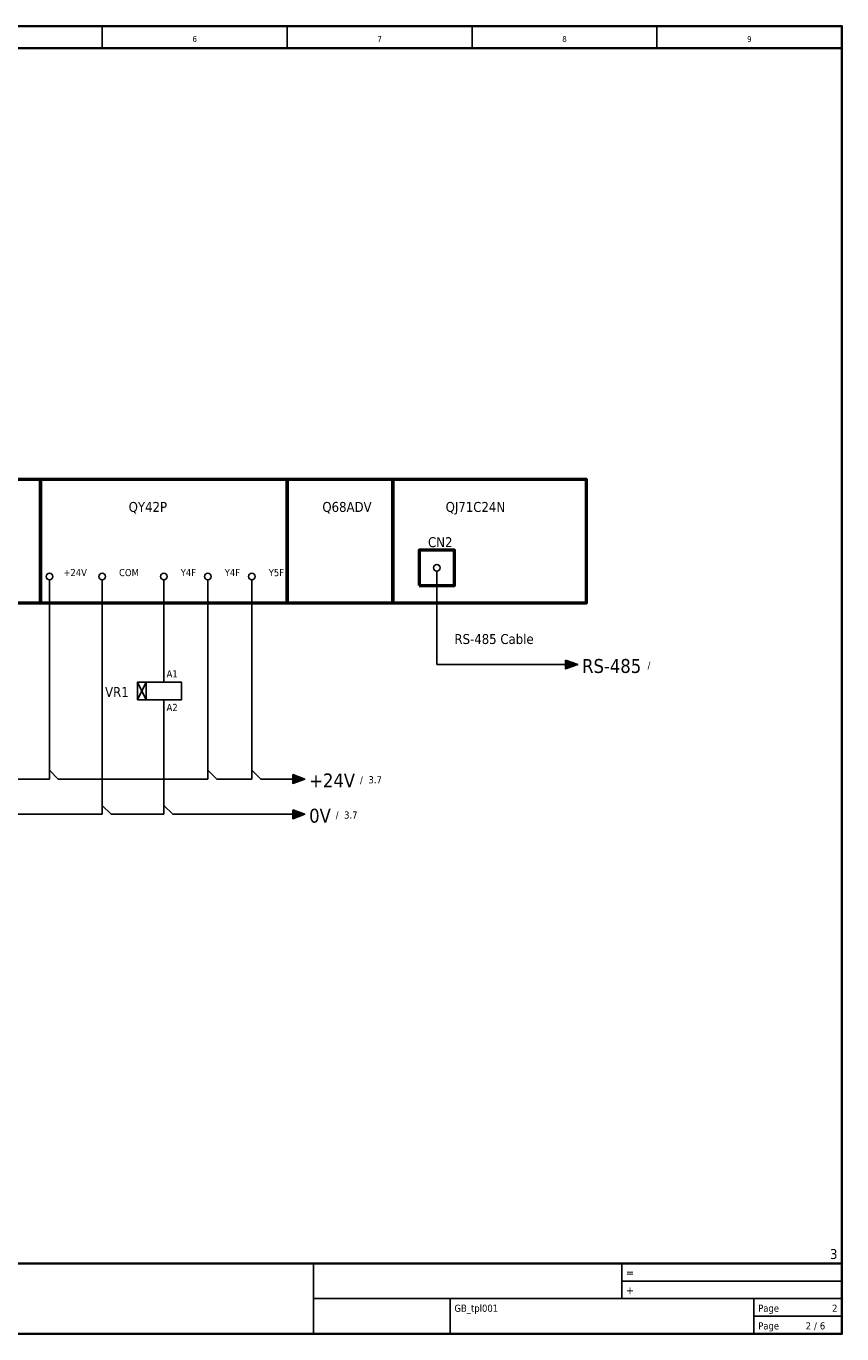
# Model space of a CAD drawing. Header units: millimetres. Extents: x 0 to 420, y 0 to 297.
# Tile 2 of 2: x 235 to 420, y 0 to 297. Entities that reach past the tile are written whole.
import ezdxf
from ezdxf.enums import TextEntityAlignment as Align

# ---------------------------------------------------------------- set-up
doc = ezdxf.new("R2010")
doc.units = ezdxf.units.MM
for name, color, linetype, lineweight in [('EPLAN100', 7, 'Continuous', 50), ('EPLAN108', 5, 'Continuous', 35), ('EPLAN201', 7, 'Continuous', 35), ('EPLAN300', 5, 'Continuous', 25), ('EPLAN311', 1, 'Continuous', 25), ('EPLAN400', 5, 'Continuous', 35), ('EPLAN403', 5, 'Continuous', 35), ('EPLAN408', 5, 'Continuous', 35), ('EPLAN420', 7, 'Continuous', 35), ('EPLAN421', 5, 'Continuous', 35), ('EPLAN422', 7, 'Continuous', 35), ('EPLAN434', 7, 'Continuous', 35), ('EPLAN440', 73, 'Continuous', 35), ('EPLAN442', 73, 'Continuous', 35), ('EPLAN451', 7, 'Continuous', 35), ('EPLAN452', 7, 'Continuous', 35), ('EPLAN453', 7, 'Continuous', 35), ('EPLAN500', 7, 'Continuous', 35), ('EPLAN501', 7, 'Continuous', 35), ('EPLAN502', 7, 'Continuous', 35), ('EPLAN503', 7, 'Continuous', 35), ('EPLAN504', 7, 'Continuous', 35), ('EPLAN512', 3, 'Continuous', 35)]:
    doc.layers.add(name, color=color, linetype=linetype, lineweight=lineweight)
doc.styles.add('Tahoma', font='txt')

# ---------------------------------------------------------------- blocks, each defined once
blk = doc.blocks.new('EPLFRAME')
at = {"layer": 'EPLAN201', "linetype": 'Continuous', "lineweight": 25, "ltscale": 4}
for p, q in [((252, 297), (252, 292)), ((294, 297), (294, 292)), ((336, 297), (336, 292)), ((378, 297), (378, 292)), ((300, 0), (300, 16)), ((370, 16), (370, 8)), ((420, 12), (370, 12)), ((300, 8), (420, 8)), ((331, 0), (331, 8)), ((400, 0), (400, 8)), ((400, 4), (420, 4))]:
    blk.add_line(p, q, dxfattribs=at)
at = {"layer": 'EPLAN201', "linetype": 'Continuous', "lineweight": 35, "ltscale": 4}
for p, q in [((0, 292), (420, 292)), ((0, 16), (420, 16))]:
    blk.add_line(p, q, dxfattribs=at)
blk.add_lwpolyline([(0, 0), (420, 0), (420, 297), (0, 297)], close=True, dxfattribs=at)
at = {"layer": 'EPLAN201', "style": 'Tahoma'}
for s, height, p in [('=', 1.81, (371, 13)), ('+', 1.81, (371, 9)), ('Page', 1.625, (401, 5)), ('Page', 1.625, (401, 1))]:
    blk.add_text(s, height=height, dxfattribs=at).set_placement(p)
blk.add_text('/', height=1.63, dxfattribs=at).set_placement((414, 1), align=Align.CENTER)
at = {"layer": 'EPLAN451', "style": 'Tahoma'}
for tag, p, height in [('14_10014', (101, 12), 2.26), ('14_10015', (185, 12), 2.26), ('14_10011', (101, 5), 2.26), ('14_10013', (332, 5), 1.63), ('14_10151', (73, 1), 1.63), ('14_10300', (415, 1), 1.63)]:
    blk.add_attdef(tag, p, '', height=height, dxfattribs=at)
blk.add_attdef('4_25020', text='', height=1.63, dxfattribs=at).set_placement((413, 1), align=Align.RIGHT)
at = {"layer": 'EPLAN452', "style": 'Tahoma'}
for tag, p, height in [('4_11041', (1, 17), 2.26), ('4_11071[1]', (1, 13), 1.63), ('4_11074[1]', (21, 13), 1.63), ('4_11070[1]', (41, 13), 1.63), ('4_11024', (73, 13), 1.63), ('4_11011', (231, 12), 2.26), ('4_11030', (301, 12), 2.26), ('4_1120', (374, 13), 1.63), ('4_11071[2]', (1, 9), 1.63), ('4_11074[2]', (21, 9), 1.63), ('4_11070[2]', (41, 9), 1.63), ('4_11022', (73, 9), 1.63), ('4_1220', (374, 9), 1.63), ('4_11071[3]', (1, 5), 1.63), ('4_11074[3]', (21, 5), 1.63), ('4_11070[3]', (41, 5), 1.63), ('4_11080', (73, 5), 1.63), ('4_11059', (301, 5), 1.63)]:
    blk.add_attdef(tag, p, '', height=height, dxfattribs=at)
for tag, height, p in [('4_11040', 2.26, (419, 17)), ('4_11000', 1.63, (419, 5)), ('4_11085', 1.63, (141, 1)), ('4_11086', 1.63, (183, 1))]:
    blk.add_attdef(tag, text='', height=height, dxfattribs=at).set_placement(p, align=Align.RIGHT)
at = {"layer": 'EPLAN453', "style": 'Tahoma'}
for tag, p in [('53_19005_1', (21, 293)), ('53_19005', (63, 293)), ('53_19005_8', (105, 293)), ('53_19005_6', (147, 293)), ('53_19005_7', (189, 293)), ('53_19005_9', (231, 293)), ('53_19005_3', (273, 293)), ('53_19005_2', (315, 293)), ('53_19005_4', (357, 293)), ('53_19005_5', (399, 293))]:
    blk.add_attdef(tag, text='', height=1.35, dxfattribs=at).set_placement(p, align=Align.BOTTOM_CENTER)
blk = doc.blocks.new('EPLSYM_LibraryGB_symbol_Symbol1410_Variant0_Placement1')
at = {"layer": 'EPLAN300', "ltscale": 4}
blk.add_line((0, -0.75), (0, -2), dxfattribs=at)
at = {"layer": 'EPLAN300', "linetype": 'Continuous', "ltscale": 4}
blk.add_circle((0, 0), 0.75, dxfattribs=at)
at = {"layer": 'EPLAN408', "style": 'Tahoma'}
blk.add_attdef('17_20010', text='', height=2.2575, dxfattribs=at).set_placement((-3.7, -0.6515), align=Align.TOP_RIGHT)
at = {"layer": 'EPLAN422', "style": 'Tahoma'}
blk.add_attdef('17_20030', text='', height=3.1605, dxfattribs=at).set_placement((1.4, -1.0321), align=Align.TOP_LEFT)
at = {"layer": 'EPLAN434', "style": 'Tahoma'}
blk.add_attdef('17_20225', text='', height=1.6254, dxfattribs=at).set_placement((27.85, -0.72508), align=Align.TOP_LEFT)
at = {"layer": 'EPLAN500', "style": 'Tahoma'}
blk.add_attdef('17_20027', text='', height=1.6254, dxfattribs=at).set_placement((-3.7, -4.27508), align=Align.TOP_RIGHT)
at = {"layer": 'EPLAN501', "style": 'Tahoma'}
blk.add_attdef('17_20011', text='', height=1.6254, dxfattribs=at).set_placement((-3.7, -9.67508), align=Align.TOP_RIGHT)
at = {"layer": 'EPLAN502', "style": 'Tahoma'}
blk.add_attdef('17_20025', text='', height=1.6254, dxfattribs=at).set_placement((-3.7, -12.37508), align=Align.TOP_RIGHT)
at = {"layer": 'EPLAN503', "style": 'Tahoma'}
blk.add_attdef('17_20024', text='', height=1.6254, dxfattribs=at).set_placement((-3.7, -15.07508), align=Align.TOP_RIGHT)
at = {"layer": 'EPLAN504', "style": 'Tahoma'}
blk.add_attdef('17_20901[1]', text='', height=1.6254, dxfattribs=at).set_placement((-3.7, -6.97508), align=Align.TOP_RIGHT)
at = {"layer": 'EPLAN512', "style": 'Tahoma'}
blk.add_attdef('17_20201[1]', text='', height=1.6254, dxfattribs=at).set_placement((-3.7, -17.77508), align=Align.TOP_RIGHT)
blk = doc.blocks.new('EPLSYM_LibraryGB_symbol_Symbol21_Variant0_Placement1')
at = {"layer": 'EPLAN300', "linetype": 'Continuous'}
for p, q in [((0, 2), (0, 4)), ((0, -2), (0, -4))]:
    blk.add_line(p, q, dxfattribs=at)
at = {"layer": 'EPLAN300', "linetype": 'Continuous', "ltscale": 4}
for p, q in [((-4, 2), (-6, -2)), ((-6, 2), (-4, -2))]:
    blk.add_line(p, q, dxfattribs=at)
blk.add_lwpolyline([(-6, -2), (-4, -2), (-4, 2), (-6, 2)], close=True, dxfattribs=at)
at = {"layer": 'EPLAN300', "linetype": 'Continuous'}
blk.add_lwpolyline([(-4, -2), (4, -2), (4, 2), (-4, 2)], close=True, dxfattribs=at)
at = {"layer": 'EPLAN400', "style": 'Tahoma'}
blk.add_attdef('17_20010', text='', height=2.2575, dxfattribs=at).set_placement((-8, -0.22575), align=Align.MIDDLE_RIGHT)
at = {"layer": 'EPLAN420', "style": 'Tahoma'}
blk.add_attdef('17_20028[1]', text='', height=1.6254, dxfattribs=at).set_placement((0.6, 2.6), align=Align.BOTTOM_LEFT)
blk.add_attdef('17_20028[2]', text='', height=1.6254, dxfattribs=at).set_placement((0.6, -2.92508), align=Align.TOP_LEFT)
at = {"layer": 'EPLAN421', "style": 'Tahoma'}
blk.add_attdef('17_20029[1]', text='', height=1.1739, dxfattribs=at).set_placement((0.6, 5.3), align=Align.BOTTOM_LEFT)
blk.add_attdef('17_20029[2]', text='', height=1.1739, dxfattribs=at).set_placement((0.6, -5.53478), align=Align.TOP_LEFT)
at = {"layer": 'EPLAN440', "style": 'Tahoma'}
blk.add_attdef('17_20300', text='', height=1.6254, dxfattribs=at).set_placement((-8, -3.38754), align=Align.MIDDLE_RIGHT)
at = {"layer": 'EPLAN500', "style": 'Tahoma'}
blk.add_attdef('17_20027', text='', height=1.6254, dxfattribs=at).set_placement((-8, -6.08754), align=Align.MIDDLE_RIGHT)
at = {"layer": 'EPLAN501', "style": 'Tahoma'}
blk.add_attdef('17_20011', text='', height=1.6254, dxfattribs=at).set_placement((-8, -11.48754), align=Align.MIDDLE_RIGHT)
at = {"layer": 'EPLAN502', "style": 'Tahoma'}
blk.add_attdef('17_20025', text='', height=1.6254, dxfattribs=at).set_placement((-8, -14.18754), align=Align.MIDDLE_RIGHT)
at = {"layer": 'EPLAN503', "style": 'Tahoma'}
blk.add_attdef('17_20024', text='', height=1.6254, dxfattribs=at).set_placement((-8, -16.88754), align=Align.MIDDLE_RIGHT)
at = {"layer": 'EPLAN504', "style": 'Tahoma'}
blk.add_attdef('17_20901[1]', text='', height=1.6254, dxfattribs=at).set_placement((-8, -8.78754), align=Align.MIDDLE_RIGHT)
at = {"layer": 'EPLAN512', "style": 'Tahoma'}
blk.add_attdef('17_20201[1]', text='', height=1.6254, dxfattribs=at).set_placement((-8, -19.58754), align=Align.MIDDLE_RIGHT)
blk = doc.blocks.new('EPLSYM_LibrarySPECIAL_Symbol8_Variant0_Placement1')
at = {"layer": 'EPLAN311', "linetype": 'Continuous', "ltscale": 4}
blk.add_hatch(color=256, dxfattribs=at).paths.add_polyline_path([(-0.75, 1), (2, 0), (-0.75, -1)], flags=0)
blk.add_line((-2, 0), (-0.75, 0), dxfattribs=at)
blk.add_lwpolyline([(-0.75, 1), (2, 0), (-0.75, -1)], close=True, dxfattribs=at)
at = {"layer": 'EPLAN403', "style": 'Tahoma'}
blk.add_attdef('70_20010', text='', height=3.16, dxfattribs=at).set_placement((3, 0), align=Align.BOTTOM_LEFT)
at = {"layer": 'EPLAN442', "style": 'Tahoma'}
for tag, p in [('70_24350', (23.82, 0)), ('70_24300', (81.5, 0))]:
    blk.add_attdef(tag, text='', height=1.63, dxfattribs=at).set_placement(p, align=Align.BOTTOM_LEFT)

msp = doc.modelspace()

# ---------------------------------------------------------------- linework, layer by layer
at = {"layer": 'EPLAN100', "ltscale": 4}
for points in [[(218, 166), (238, 166), (238, 194), (218, 194)], [(238, 166), (294, 166), (294, 194), (238, 194)], [(294, 166), (318, 166), (318, 194), (294, 194)], [(318, 166), (362, 166), (362, 194), (318, 194)], [(324, 170), (332, 170), (332, 178), (324, 178)]]:
    msp.add_lwpolyline(points, close=True, dxfattribs=at)
at = {"layer": 'EPLAN311', "ltscale": 4}
for p, q in [((240, 126), (240, 170)), ((252, 118), (252, 170)), ((266, 170), (266, 150)), ((276, 126), (276, 170)), ((286, 126), (286, 170)), ((328, 152), (328, 172)), ((328, 154), (328, 152)), ((328, 152), (358, 152)), ((328, 152), (330, 152)), ((266, 118), (266, 142)), ((240, 126), (228, 126)), ((242, 126), (276, 126)), ((278, 126), (286, 126)), ((288, 126), (296, 126)), ((252, 118), (228, 118)), ((254, 118), (266, 118)), ((268, 118), (296, 118))]:
    msp.add_line(p, q, dxfattribs=at)
at = {"layer": 'EPLAN311', "color": 1, "linetype": 'Continuous', "lineweight": 25, "ltscale": 4}
for p, q in [((240, 128), (240, 126)), ((240, 128), (242, 126)), ((276, 128), (276, 126)), ((276, 128), (278, 126)), ((286, 128), (286, 126)), ((286, 128), (288, 126)), ((238, 126), (240, 126)), ((274, 126), (276, 126)), ((284, 126), (286, 126)), ((252, 120), (252, 118)), ((252, 120), (254, 118)), ((266, 120), (266, 118)), ((266, 120), (268, 118)), ((250, 118), (252, 118)), ((264, 118), (266, 118))]:
    msp.add_line(p, q, dxfattribs=at)

# ---------------------------------------------------------------- block references
ref = msp.add_blockref('EPLFRAME', (0, 0))
ref.add_attrib('14_10013', 'GB_tpl001', (332, 5), dxfattribs={"layer": 'EPLAN451', "height": 1.6254, "style": 'Tahoma'})
ref.add_attrib('53_19005_2', '7', dxfattribs={"layer": 'EPLAN453', "height": 1.3545, "style": 'Tahoma'}).set_placement((315, 293), align=Align.BOTTOM_CENTER)
ref.add_attrib('53_19005_3', '6', dxfattribs={"layer": 'EPLAN453', "height": 1.3545, "style": 'Tahoma'}).set_placement((273, 293), align=Align.BOTTOM_CENTER)
ref.add_attrib('53_19005_4', '8', dxfattribs={"layer": 'EPLAN453', "height": 1.3545, "style": 'Tahoma'}).set_placement((357, 293), align=Align.BOTTOM_CENTER)
ref.add_attrib('53_19005_5', '9', dxfattribs={"layer": 'EPLAN453', "height": 1.3545, "style": 'Tahoma'}).set_placement((399, 293), align=Align.BOTTOM_CENTER)
ref.add_attrib('14_10300', '6', (415, 1), dxfattribs={"layer": 'EPLAN451', "height": 1.6254, "style": 'Tahoma'})
ref.add_attrib('4_11040', '3', dxfattribs={"layer": 'EPLAN452', "height": 2.2575, "style": 'Tahoma'}).set_placement((419, 17), align=Align.RIGHT)
ref.add_attrib('4_11000', '2', dxfattribs={"layer": 'EPLAN452', "height": 1.6254, "style": 'Tahoma'}).set_placement((419, 5), align=Align.RIGHT)
ref.add_attrib('4_25020', '2', dxfattribs={"layer": 'EPLAN451', "height": 1.6254, "style": 'Tahoma'}).set_placement((413, 1), align=Align.RIGHT)
ref = msp.add_blockref('EPLSYM_LibraryGB_symbol_Symbol1410_Variant0_Placement1', (240, 172))
ref.add_attrib('17_20225', '+24V', dxfattribs={"layer": 'EPLAN434', "height": 1.6254, "style": 'Tahoma'}).set_placement((245.835, 171.6), align=Align.BOTTOM_CENTER)
ref = msp.add_blockref('EPLSYM_LibraryGB_symbol_Symbol1410_Variant0_Placement1', (252, 172))
ref.add_attrib('17_20225', 'COM', dxfattribs={"layer": 'EPLAN434', "height": 1.6254, "style": 'Tahoma'}).set_placement((255.81, 171.6), align=Align.BOTTOM_LEFT)
ref = msp.add_blockref('EPLSYM_LibraryGB_symbol_Symbol1410_Variant0_Placement1', (266, 172))
ref.add_attrib('17_20225', 'Y4F', dxfattribs={"layer": 'EPLAN434', "height": 1.6254, "style": 'Tahoma'}).set_placement((269.81, 171.6), align=Align.BOTTOM_LEFT)
ref = msp.add_blockref('EPLSYM_LibraryGB_symbol_Symbol1410_Variant0_Placement1', (276, 172))
ref.add_attrib('17_20225', 'Y4F', dxfattribs={"layer": 'EPLAN434', "height": 1.6254, "style": 'Tahoma'}).set_placement((279.81, 171.6), align=Align.BOTTOM_LEFT)
ref = msp.add_blockref('EPLSYM_LibraryGB_symbol_Symbol1410_Variant0_Placement1', (286, 172))
ref.add_attrib('17_20225', 'Y5F', dxfattribs={"layer": 'EPLAN434', "height": 1.6254, "style": 'Tahoma'}).set_placement((289.81, 171.6), align=Align.BOTTOM_LEFT)
msp.add_blockref('EPLSYM_LibraryGB_symbol_Symbol1410_Variant0_Placement1', (328, 174))
ref = msp.add_blockref('EPLSYM_LibrarySPECIAL_Symbol8_Variant0_Placement1', (358, 152))
ref.add_attrib('70_20010', 'RS-485', dxfattribs={"layer": 'EPLAN403', "height": 3.1605, "style": 'Tahoma'}).set_placement((361, 151.68395), align=Align.MIDDLE_LEFT)
ref.add_attrib('70_24350', '/', dxfattribs={"layer": 'EPLAN442', "height": 1.6254, "style": 'Tahoma'}).set_placement((375.86, 151.83746), align=Align.MIDDLE_LEFT)
ref = msp.add_blockref('EPLSYM_LibraryGB_symbol_Symbol21_Variant0_Placement1', (266, 146))
ref.add_attrib('17_20028[2]', 'A2', dxfattribs={"layer": 'EPLAN420', "height": 1.6254, "style": 'Tahoma'}).set_placement((266.6, 143.07492), align=Align.TOP_LEFT)
ref.add_attrib('17_20028[1]', 'A1', dxfattribs={"layer": 'EPLAN420', "height": 1.6254, "style": 'Tahoma'}).set_placement((266.6, 148.6), align=Align.BOTTOM_LEFT)
ref.add_attrib('17_20010', 'VR1', dxfattribs={"layer": 'EPLAN400', "height": 2.2575, "style": 'Tahoma'}).set_placement((258, 145.77425), align=Align.MIDDLE_RIGHT)
ref = msp.add_blockref('EPLSYM_LibrarySPECIAL_Symbol8_Variant0_Placement1', (296, 126))
ref.add_attrib('70_20010', '+24V', dxfattribs={"layer": 'EPLAN403', "height": 3.1605, "style": 'Tahoma'}).set_placement((299, 125.68395), align=Align.MIDDLE_LEFT)
ref.add_attrib('70_24350', '/', dxfattribs={"layer": 'EPLAN442', "height": 1.6254, "style": 'Tahoma'}).set_placement((310.55, 125.83746), align=Align.MIDDLE_LEFT)
ref.add_attrib('70_24300', '3.7', dxfattribs={"layer": 'EPLAN442', "height": 1.6254, "style": 'Tahoma'}).set_placement((312.46, 125.83746), align=Align.MIDDLE_LEFT)
ref = msp.add_blockref('EPLSYM_LibrarySPECIAL_Symbol8_Variant0_Placement1', (296, 118))
ref.add_attrib('70_20010', '0V', dxfattribs={"layer": 'EPLAN403', "height": 3.1605, "style": 'Tahoma'}).set_placement((299, 117.68395), align=Align.MIDDLE_LEFT)
ref.add_attrib('70_24350', '/', dxfattribs={"layer": 'EPLAN442', "height": 1.6254, "style": 'Tahoma'}).set_placement((305.02, 117.83746), align=Align.MIDDLE_LEFT)
ref.add_attrib('70_24300', '3.7', dxfattribs={"layer": 'EPLAN442', "height": 1.6254, "style": 'Tahoma'}).set_placement((306.93, 117.83746), align=Align.MIDDLE_LEFT)

# ---------------------------------------------------------------- texts
at = {"layer": 'EPLAN108', "style": 'Tahoma'}
for s, p in [('QY42P', (258, 186)), ('Q68ADV', (302, 186)), ('QJ71C24N', (330, 186)), ('CN2', (326, 178)), ('RS-485 Cable', (332, 156))]:
    msp.add_text(s, height=2.2575, dxfattribs=at).set_placement(p, align=Align.BOTTOM_LEFT)

doc.saveas('drawing.dxf')
